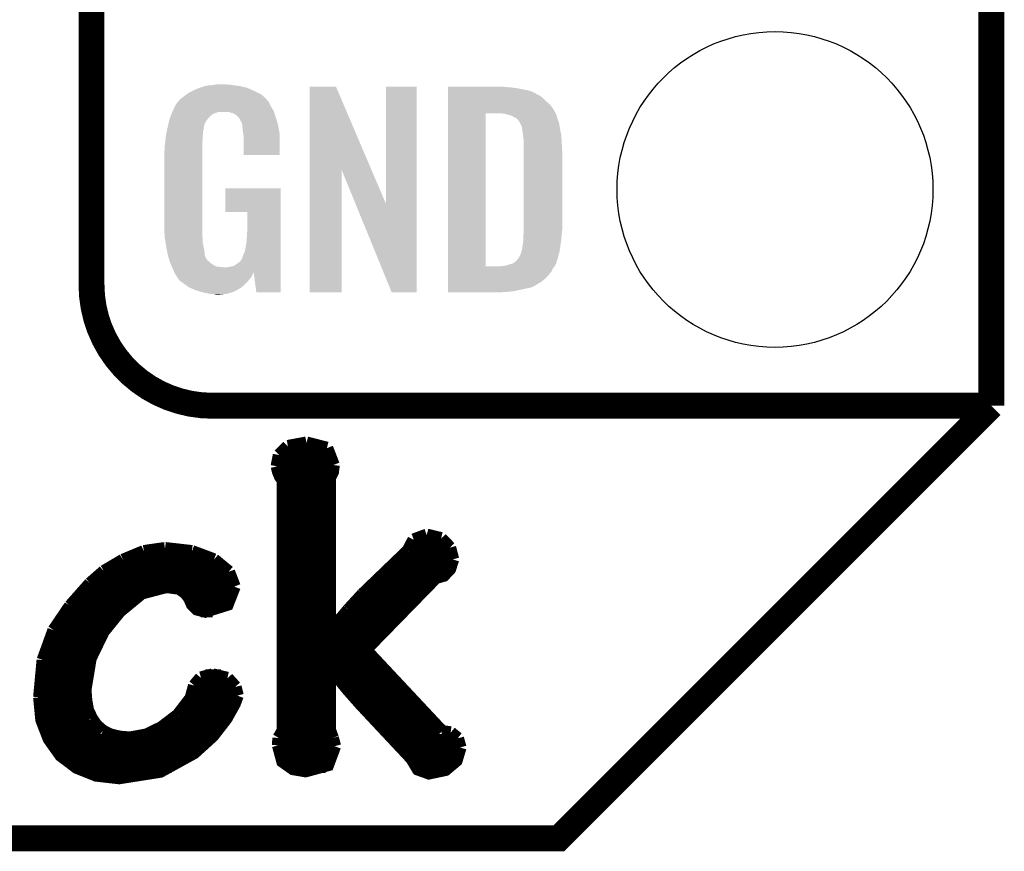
# Model space of a CAD drawing. Extents: x -0.05 to 0.95, y -0.15 to 2.1.
# Tile 11 of 35: x 0.73 to 0.95, y -0.15 to 0.04. Entities that reach past the tile are written whole.
import ezdxf

# ---------------------------------------------------------------- set-up
doc = ezdxf.new("R2010")
doc.units = 0
doc.layers.get('0').update_dxf_attribs({"linetype": 'CONTINUOUS'})
for name, color, linetype in [('HALL_CURRENT_24_V100_GKO', 5, 'CONTINUOUS'), ('HALL_CURRENT_24_V100_GTO', 14, 'CONTINUOUS'), ('HALL_CURRENT_24_V100_GTS', 12, 'CONTINUOUS')]:
    doc.layers.add(name, color=color, linetype=linetype)

# ---------------------------------------------------------------- blocks, each defined once
blk = doc.blocks.new('ROUND_39')
blk.add_circle((0, 0), 0.0365)

msp = doc.modelspace()

# ---------------------------------------------------------------- linework, layer by layer
at = {"layer": 'HALL_CURRENT_24_V100_GKO', "const_width": 0.006}
for points in [[(0.95, -0.05), (0.95, 2.01)], [(-0.05, -0.15), (0.85, -0.15), (0.95, -0.05)]]:
    msp.add_lwpolyline(points, dxfattribs=at)
at = {"layer": 'HALL_CURRENT_24_V100_GTO'}
for points, const_width in [([(0.742, -0.022), (0.742, 0.722)], 0.006), ([(0.77, -0.05), (0.95, -0.05)], 0.006), ([(0.8996, -0.05), (0.939, -0.05)], 0.006), ([(0.7854, -0.0614), (0.7874, -0.0594)], 0.003), ([(0.7874, -0.0594), (0.7917, -0.0586)], 0.003), ([(0.7917, -0.0586), (0.7964, -0.0598)], 0.003), ([(0.7964, -0.0598), (0.7979, -0.0637)], 0.003), ([(0.7849, -0.064), (0.7854, -0.0614)], 0.003), ([(0.7854, -0.0614), (0.7975, -0.0614)], 0.003), ([(0.7849, -0.064), (0.7852, -0.0652), (0.7857, -0.0664), (0.7863, -0.0672)], 0.003), ([(0.785, -0.0644), (0.7978, -0.0644)], 0.003), ([(0.797, -0.0667), (0.7977, -0.0653), (0.7979, -0.0637)], 0.003), ([(0.7863, -0.1251), (0.7863, -0.0672)], 0.003), ([(0.7863, -0.0674), (0.797, -0.0674)], 0.003), ([(0.797, -0.1021), (0.797, -0.0667)], 0.003), ([(0.7863, -0.0704), (0.797, -0.0704)], 0.003), ([(0.7863, -0.0734), (0.797, -0.0734)], 0.003), ([(0.7863, -0.0764), (0.797, -0.0764)], 0.003), ([(0.7863, -0.0794), (0.797, -0.0794)], 0.003), ([(0.8152, -0.0835), (0.8165, -0.081)], 0.003), ([(0.8165, -0.081), (0.8195, -0.0799)], 0.003), ([(0.8195, -0.0799), (0.8228, -0.0807)], 0.003), ([(0.8228, -0.0807), (0.8248, -0.0828)], 0.003), ([(0.7541, -0.0837), (0.7589, -0.083)], 0.003), ([(0.7589, -0.083), (0.759, -0.083)], 0.003), ([(0.759, -0.083), (0.7652, -0.0837)], 0.003), ([(0.7863, -0.0824), (0.797, -0.0824)], 0.003), ([(0.8154, -0.0824), (0.8246, -0.0824)], 0.003), ([(0.8248, -0.0828), (0.8255, -0.0855)], 0.003), ([(0.7449, -0.0883), (0.7493, -0.0857)], 0.003), ([(0.7493, -0.0857), (0.7541, -0.0837)], 0.003), ([(0.7498, -0.0854), (0.77, -0.0854)], 0.003), ([(0.7652, -0.0837), (0.7703, -0.0856)], 0.003), ([(0.7703, -0.0856), (0.7737, -0.0884)], 0.003), ([(0.7863, -0.0854), (0.797, -0.0854)], 0.003), ([(0.8047, -0.0936), (0.8152, -0.0835)], 0.003), ([(0.8053, -0.1064), (0.8216, -0.0897), (0.8234, -0.0892), (0.8248, -0.0877), (0.8255, -0.0855)], 0.003), ([(0.8132, -0.0854), (0.8255, -0.0854)], 0.003), ([(0.7417, -0.0911), (0.7449, -0.0883)], 0.003), ([(0.7448, -0.0884), (0.7737, -0.0884)], 0.003), ([(0.7737, -0.0884), (0.775, -0.0918)], 0.003), ([(0.7863, -0.0884), (0.797, -0.0884)], 0.003), ([(0.8101, -0.0884), (0.8244, -0.0884)], 0.003), ([(0.7371, -0.0963), (0.7417, -0.0911)], 0.003), ([(0.7405, -0.1157), (0.7417, -0.1084), (0.7447, -0.1022), (0.7485, -0.0975), (0.7536, -0.0933), (0.7593, -0.0918), (0.7623, -0.0922), (0.7638, -0.0933), (0.7647, -0.0945), (0.7653, -0.0959), (0.7664, -0.097), (0.7683, -0.0975), (0.7734, -0.0959), (0.775, -0.0918)], 0.003), ([(0.7415, -0.0914), (0.7749, -0.0914)], 0.003), ([(0.7863, -0.0914), (0.797, -0.0914)], 0.003), ([(0.807, -0.0914), (0.8199, -0.0914)], 0.003), ([(0.7387, -0.0944), (0.7519, -0.0944)], 0.003), ([(0.7646, -0.0944), (0.7744, -0.0944)], 0.003), ([(0.7863, -0.0944), (0.797, -0.0944)], 0.003), ([(0.8014, -0.0972), (0.8047, -0.0936)], 0.003), ([(0.804, -0.0944), (0.817, -0.0944)], 0.003), ([(0.7333, -0.1019), (0.7371, -0.0963)], 0.003), ([(0.7362, -0.0974), (0.7486, -0.0974)], 0.003), ([(0.7672, -0.0974), (0.77, -0.0974)], 0.003), ([(0.7863, -0.0974), (0.797, -0.0974)], 0.003), ([(0.7972, -0.1022), (0.8014, -0.0972)], 0.003), ([(0.8013, -0.0974), (0.8141, -0.0974)], 0.003), ([(0.7342, -0.1004), (0.746, -0.1004)], 0.003), ([(0.7863, -0.1004), (0.797, -0.1004)], 0.003), ([(0.7987, -0.1004), (0.8112, -0.1004)], 0.003), ([(0.7308, -0.1088), (0.7333, -0.1019)], 0.003), ([(0.7326, -0.1034), (0.744, -0.1034)], 0.003), ([(0.7863, -0.1034), (0.8082, -0.1034)], 0.003), ([(0.797, -0.1021), (0.7972, -0.1022)], 0.003), ([(0.7315, -0.1064), (0.7425, -0.1064)], 0.003), ([(0.7863, -0.1064), (0.8053, -0.1064)], 0.003), ([(0.8053, -0.1064), (0.823, -0.1253)], 0.003), ([(0.73, -0.1174), (0.7308, -0.1088)], 0.003), ([(0.7307, -0.1094), (0.7414, -0.1094)], 0.003), ([(0.7863, -0.1094), (0.8081, -0.1094)], 0.003), ([(0.797, -0.1249), (0.797, -0.1107), (0.7972, -0.1106), (0.8012, -0.1155), (0.8042, -0.1189), (0.816, -0.1315), (0.8175, -0.134), (0.82, -0.1349), (0.8238, -0.1341), (0.8263, -0.132), (0.8272, -0.129)], 0.003), ([(0.7302, -0.1124), (0.7407, -0.1124)], 0.003), ([(0.7658, -0.1147), (0.7673, -0.1129)], 0.003), ([(0.7673, -0.1129), (0.77, -0.1122)], 0.003), ([(0.7683, -0.1124), (0.7719, -0.1124)], 0.003), ([(0.77, -0.1122), (0.7734, -0.113)], 0.003), ([(0.7734, -0.113), (0.7752, -0.115)], 0.003), ([(0.7863, -0.1124), (0.797, -0.1124)], 0.003), ([(0.7986, -0.1124), (0.8109, -0.1124)], 0.003), ([(0.765, -0.1176), (0.7658, -0.1147)], 0.003), ([(0.7752, -0.115), (0.7757, -0.117)], 0.003), ([(0.73, -0.1154), (0.7405, -0.1154)], 0.003), ([(0.73, -0.1174), (0.7305, -0.1226), (0.7322, -0.127), (0.7349, -0.1308), (0.7386, -0.1336), (0.7431, -0.1354), (0.7484, -0.136), (0.7579, -0.1345), (0.7657, -0.1302), (0.77, -0.1263), (0.7731, -0.1223), (0.775, -0.1189), (0.7757, -0.117)], 0.003), ([(0.7405, -0.1157), (0.7407, -0.1182)], 0.003), ([(0.7656, -0.1154), (0.7753, -0.1154)], 0.003), ([(0.7863, -0.1154), (0.797, -0.1154)], 0.003), ([(0.8011, -0.1154), (0.8137, -0.1154)], 0.003), ([(0.73, -0.1184), (0.7407, -0.1184)], 0.003), ([(0.7407, -0.1182), (0.7411, -0.1204)], 0.003), ([(0.762, -0.1215), (0.765, -0.1176)], 0.003), ([(0.7645, -0.1184), (0.7752, -0.1184)], 0.003), ([(0.7863, -0.1184), (0.797, -0.1184)], 0.003), ([(0.8037, -0.1184), (0.8165, -0.1184)], 0.003), ([(0.7303, -0.1214), (0.7415, -0.1214)], 0.003), ([(0.7411, -0.1204), (0.742, -0.1223)], 0.003), ([(0.7582, -0.1244), (0.762, -0.1215)], 0.003), ([(0.7621, -0.1214), (0.7737, -0.1214)], 0.003), ([(0.7863, -0.1214), (0.797, -0.1214)], 0.003), ([(0.8065, -0.1214), (0.8193, -0.1214)], 0.003), ([(0.7311, -0.1244), (0.7436, -0.1244)], 0.003), ([(0.742, -0.1223), (0.7431, -0.1239)], 0.003), ([(0.7431, -0.1239), (0.7446, -0.1252)], 0.003), ([(0.7547, -0.1261), (0.7582, -0.1244)], 0.003), ([(0.7583, -0.1244), (0.7716, -0.1244)], 0.003), ([(0.7863, -0.1244), (0.797, -0.1244)], 0.003), ([(0.8093, -0.1244), (0.8221, -0.1244)], 0.003), ([(0.7446, -0.1252), (0.7464, -0.1261)], 0.003), ([(0.7464, -0.1261), (0.7485, -0.1266)], 0.003), ([(0.7485, -0.1266), (0.7509, -0.1268)], 0.003), ([(0.7509, -0.1268), (0.7547, -0.1261)], 0.003), ([(0.7853, -0.1268), (0.7863, -0.1251)], 0.003), ([(0.797, -0.1249), (0.7977, -0.1268)], 0.003), ([(0.823, -0.1253), (0.825, -0.1256)], 0.003), ([(0.825, -0.1256), (0.8266, -0.1269)], 0.003), ([(0.7324, -0.1274), (0.769, -0.1274)], 0.003), ([(0.7852, -0.1285), (0.7853, -0.1268)], 0.003), ([(0.7852, -0.1274), (0.798, -0.1274)], 0.003), ([(0.7852, -0.1285), (0.7862, -0.1322), (0.7886, -0.1339), (0.7915, -0.1344), (0.7966, -0.133), (0.7982, -0.1287)], 0.003), ([(0.7977, -0.1268), (0.7982, -0.1287)], 0.003), ([(0.8121, -0.1274), (0.8268, -0.1274)], 0.003), ([(0.8266, -0.1269), (0.8272, -0.129)], 0.003), ([(0.7346, -0.1304), (0.7654, -0.1304)], 0.003), ([(0.7854, -0.1304), (0.7981, -0.1304)], 0.003), ([(0.8149, -0.1304), (0.827, -0.1304)], 0.003), ([(0.7383, -0.1334), (0.7605, -0.1334)], 0.003), ([(0.7874, -0.1334), (0.7961, -0.1334)], 0.003), ([(0.8169, -0.1334), (0.825, -0.1334)], 0.003)]:
    msp.add_lwpolyline(points, dxfattribs=dict(at, const_width=const_width))
at = {"layer": 'HALL_CURRENT_24_V100_GTO', "const_width": 0.006}
msp.add_lwpolyline([(0.742, -0.022, 0.414214), (0.77, -0.05)], format="xyb", dxfattribs=at)
at = {"layer": 'HALL_CURRENT_24_V100_GTO'}
for points in [[(0.7644, 0.0223), (0.7654, 0.0228), (0.7806, 0.0223), (0.7796, 0.0228)], [(0.7654, 0.0228), (0.7658, 0.023), (0.7796, 0.0228), (0.77914, 0.023)], [(0.7658, 0.023), (0.7667, 0.0234), (0.77914, 0.023), (0.77823, 0.0234)], [(0.7667, 0.0234), (0.767, 0.0235), (0.77823, 0.0234), (0.778, 0.0235)], [(0.767, 0.0235), (0.7676, 0.0237), (0.778, 0.0235), (0.77715, 0.0237)], [(0.7676, 0.0237), (0.76827, 0.0239), (0.77715, 0.0237), (0.7763, 0.0239)], [(0.76827, 0.0239), (0.7686, 0.024), (0.7763, 0.0239), (0.77555, 0.024)], [(0.7686, 0.024), (0.7698, 0.0241), (0.77555, 0.024), (0.7748, 0.0241)], [(0.7698, 0.0241), (0.7704, 0.0242), (0.7748, 0.0241), (0.7742, 0.0242)], [(0.7704, 0.0242), (0.771, 0.0243), (0.7735, 0.0242), (0.7731, 0.0243)], [(0.7924, 0.00459), (0.7924, 0.0238), (0.80669, 0.00459), (0.7985, 0.0238)], [(0.7924, 0.0238), (0.7924, 0.0238), (0.7985, 0.0238), (0.7924, 0.0238)], [(0.8101, -0.00339), (0.8101, 0.0238), (0.8172, -0.00339), (0.8172, 0.0238)], [(0.8101, 0.0238), (0.8101, 0.0238), (0.8172, 0.0238), (0.8101, 0.0238)], [(0.8244, 0.0237), (0.8244, 0.0238), (0.8376, 0.0237), (0.8366, 0.0238)], [(0.8244, 0.0236), (0.8244, 0.0237), (0.8389, 0.0236), (0.8376, 0.0237)], [(0.8244, 0.0234), (0.8244, 0.0236), (0.8404, 0.0234), (0.8389, 0.0236)], [(0.8244, 0.0228), (0.8244, 0.0234), (0.8434, 0.0228), (0.8404, 0.0234)], [(0.8244, 0.0222), (0.8244, 0.0228), (0.8447, 0.0222), (0.8434, 0.0228)], [(0.7621, 0.0203), (0.76228, 0.0206), (0.7829, 0.0203), (0.7826, 0.0206)], [(0.76228, 0.0206), (0.7624, 0.0208), (0.7826, 0.0206), (0.7825, 0.0208)], [(0.7624, 0.0208), (0.7633, 0.0215), (0.7825, 0.0208), (0.7818, 0.0215)], [(0.7633, 0.0215), (0.76399, 0.022), (0.7818, 0.0215), (0.7812, 0.022)], [(0.76399, 0.022), (0.7644, 0.0223), (0.7812, 0.022), (0.7806, 0.0223)], [(0.8244, 0.0221), (0.8244, 0.0222), (0.8448, 0.0221), (0.8447, 0.0222)], [(0.8244, 0.0216), (0.8244, 0.0221), (0.8458, 0.0216), (0.8448, 0.0221)], [(0.8244, 0.021), (0.8244, 0.0216), (0.8465, 0.021), (0.8458, 0.0216)], [(0.8244, 0.0203), (0.8244, 0.021), (0.8472, 0.0203), (0.8465, 0.021)], [(0.76082, 0.0182), (0.7609, 0.0184), (0.7841, 0.0182), (0.78397, 0.0184)], [(0.7609, 0.0184), (0.7613, 0.0193), (0.78397, 0.0184), (0.7834, 0.0193)], [(0.7613, 0.0193), (0.7619, 0.0202), (0.7834, 0.0193), (0.783, 0.0202)], [(0.7619, 0.0202), (0.7619, 0.0203), (0.783, 0.0202), (0.7829, 0.0203)], [(0.8244, 0.0195), (0.8244, 0.0203), (0.8481, 0.0195), (0.8472, 0.0203)], [(0.8244, 0.0185), (0.8244, 0.0195), (0.8488, 0.0185), (0.8481, 0.0195)], [(0.8244, 0.0176), (0.8244, 0.0185), (0.84929, 0.0176), (0.8488, 0.0185)], [(0.75981, 0.0153), (0.76, 0.0161), (0.7682, 0.0153), (0.7687, 0.0161)], [(0.76, 0.0161), (0.7601, 0.0165), (0.7687, 0.0161), (0.76902, 0.0165)], [(0.7601, 0.0165), (0.76014, 0.0166), (0.76902, 0.0165), (0.7691, 0.0166)], [(0.76014, 0.0166), (0.76039, 0.0172), (0.7691, 0.0166), (0.7697, 0.0172)], [(0.76039, 0.0172), (0.76052, 0.0175), (0.7697, 0.0172), (0.7702, 0.0175)], [(0.76052, 0.0175), (0.76069, 0.0179), (0.7702, 0.0175), (0.7713, 0.0179)], [(0.76069, 0.0179), (0.76082, 0.0182), (0.7842, 0.0179), (0.7841, 0.0182)], [(0.76069, 0.0179), (0.76069, 0.0179), (0.7713, 0.0179), (0.7738, 0.0179)], [(0.7744, 0.0177), (0.7738, 0.0179), (0.78427, 0.0177), (0.7842, 0.0179)], [(0.7748, 0.0176), (0.7744, 0.0177), (0.7843, 0.0176), (0.78427, 0.0177)], [(0.7754, 0.0172), (0.7748, 0.0176), (0.78443, 0.0172), (0.7843, 0.0176)], [(0.7756, 0.0171), (0.7754, 0.0172), (0.78447, 0.0171), (0.78443, 0.0172)], [(0.77594, 0.0167), (0.7756, 0.0171), (0.7846, 0.0167), (0.78447, 0.0171)], [(0.7762, 0.0164), (0.77594, 0.0167), (0.78469, 0.0164), (0.7846, 0.0167)], [(0.7766, 0.0156), (0.7762, 0.0164), (0.78492, 0.0156), (0.78469, 0.0164)], [(0.8244, -0.0178), (0.8244, 0.0176), (0.8331, -0.0178), (0.8331, 0.0176)], [(0.8375, 0.0175), (0.8367, 0.0176), (0.84935, 0.0175), (0.84929, 0.0176)], [(0.83785, 0.0174), (0.8375, 0.0175), (0.8494, 0.0174), (0.84935, 0.0175)], [(0.8382, 0.0173), (0.83785, 0.0174), (0.84945, 0.0173), (0.8494, 0.0174)], [(0.8387, 0.0172), (0.8382, 0.0173), (0.8495, 0.0172), (0.84945, 0.0173)], [(0.8392, 0.017), (0.8387, 0.0172), (0.84955, 0.017), (0.8495, 0.0172)], [(0.8395, 0.0168), (0.8392, 0.017), (0.8496, 0.0168), (0.84955, 0.017)], [(0.8397, 0.0167), (0.8395, 0.0168), (0.84963, 0.0167), (0.8496, 0.0168)], [(0.8402, 0.0165), (0.8398, 0.0167), (0.84969, 0.0165), (0.84963, 0.0167)], [(0.8406, 0.0161), (0.8402, 0.0165), (0.8498, 0.0161), (0.84969, 0.0165)], [(0.8411, 0.0153), (0.8406, 0.0161), (0.85007, 0.0153), (0.8498, 0.0161)], [(0.75941, 0.0135), (0.75949, 0.0139), (0.7678, 0.0135), (0.7679, 0.0139)], [(0.75949, 0.0139), (0.75956, 0.0142), (0.7679, 0.0139), (0.7679, 0.0142)], [(0.75956, 0.0142), (0.7596, 0.0144), (0.7679, 0.0142), (0.76795, 0.0144)], [(0.7596, 0.0144), (0.75981, 0.0153), (0.76795, 0.0144), (0.7682, 0.0153)], [(0.7768, 0.0153), (0.7766, 0.0156), (0.78501, 0.0153), (0.78492, 0.0156)], [(0.7768, 0.015), (0.7768, 0.0153), (0.7851, 0.015), (0.78501, 0.0153)], [(0.7769, 0.0148), (0.7768, 0.015), (0.78514, 0.0148), (0.7851, 0.015)], [(0.7769, 0.0142), (0.7769, 0.0148), (0.78525, 0.0142), (0.78514, 0.0148)], [(0.777, 0.0134), (0.7769, 0.0142), (0.7854, 0.0134), (0.78525, 0.0142)], [(0.84115, 0.0152), (0.8411, 0.0153), (0.8501, 0.0152), (0.85007, 0.0153)], [(0.8413, 0.0149), (0.84115, 0.0152), (0.85015, 0.0149), (0.8501, 0.0152)], [(0.8414, 0.0146), (0.8413, 0.0149), (0.8502, 0.0146), (0.85015, 0.0149)], [(0.8415, 0.0144), (0.8414, 0.0146), (0.85023, 0.0144), (0.8502, 0.0146)], [(0.8415, 0.0143), (0.8415, 0.0144), (0.85025, 0.0143), (0.85023, 0.0144)], [(0.84155, 0.014), (0.8415, 0.0143), (0.8503, 0.014), (0.85025, 0.0143)], [(0.8416, 0.0137), (0.84155, 0.014), (0.85036, 0.0137), (0.8503, 0.014)], [(0.84175, 0.0125), (0.8416, 0.0137), (0.8506, 0.0125), (0.85036, 0.0137)], [(0.75902, 0.0108), (0.75912, 0.0117), (0.7676, 0.0108), (0.7677, 0.0117)], [(0.75912, 0.0117), (0.75919, 0.0124), (0.7677, 0.0117), (0.7677, 0.0124)], [(0.75919, 0.0124), (0.7592, 0.0125), (0.7677, 0.0124), (0.76772, 0.0125)], [(0.7592, 0.0125), (0.75931, 0.013), (0.76772, 0.0125), (0.7678, 0.013)], [(0.75931, 0.013), (0.75941, 0.0135), (0.7678, 0.013), (0.7678, 0.0135)], [(0.77708, 0.0129), (0.777, 0.0134), (0.7855, 0.0129), (0.7854, 0.0134)], [(0.7772, 0.0121), (0.77708, 0.0129), (0.7855, 0.0121), (0.7855, 0.0129)], [(0.7772, 0.008), (0.7772, 0.0121), (0.7855, 0.008), (0.7855, 0.0121)], [(0.8419, 0.0113), (0.84175, 0.0125), (0.85067, 0.0113), (0.8506, 0.0125)], [(0.7588, 0.0086), (0.7589, 0.0092), (0.7676, 0.0086), (0.7676, 0.0092)], [(0.7589, 0.0099), (0.759, 0.0106), (0.7676, 0.0099), (0.7676, 0.0106)], [(0.7589, 0.0092), (0.7589, 0.0099), (0.7676, 0.0092), (0.7676, 0.0099)], [(0.759, 0.0106), (0.75902, 0.0108), (0.7676, 0.0106), (0.7676, 0.0108)], [(0.8419, 0.0108), (0.8419, 0.0113), (0.8507, 0.0108), (0.85067, 0.0113)], [(0.8419, 0.009), (0.8419, 0.0108), (0.8508, 0.009), (0.8507, 0.0108)], [(0.7588, -0.0081), (0.7588, 0.0086), (0.7676, -0.0081), (0.7676, 0.0086)], [(0.8419, -0.0093), (0.8419, 0.009), (0.8508, -0.0093), (0.8508, 0.009)], [(0.7924, -0.0238), (0.7924, 0.00459), (0.7998, -0.0238), (0.7998, 0.00459)], [(0.80306, -0.00339), (0.7998, 0.00459), (0.8101, -0.00339), (0.80669, 0.00459)], [(0.7729, -0.0052), (0.7729, 0.0003), (0.7857, -0.0052), (0.7857, 0.0003)], [(0.7729, 0.0003), (0.7729, 0.0003), (0.7857, 0.0003), (0.7729, 0.0003)], [(0.8114, -0.0238), (0.80306, -0.00339), (0.8172, -0.0238), (0.8172, -0.00339)], [(0.778, -0.0096), (0.778, -0.0052), (0.7857, -0.0096), (0.7857, -0.0052)], [(0.75889, -0.0106), (0.7588, -0.0081), (0.7676, -0.0106), (0.7676, -0.0081)], [(0.7589, -0.0109), (0.75889, -0.0106), (0.76764, -0.0109), (0.7676, -0.0106)], [(0.75898, -0.0114), (0.7589, -0.0109), (0.7677, -0.0114), (0.76764, -0.0109)], [(0.7778, -0.0124), (0.7779, -0.0111), (0.7857, -0.0124), (0.7857, -0.0111)], [(0.7779, -0.0111), (0.778, -0.0096), (0.7857, -0.0111), (0.7857, -0.0096)], [(0.8418, -0.011), (0.84186, -0.0103), (0.85064, -0.011), (0.8507, -0.0103)], [(0.8418, -0.0115), (0.8418, -0.011), (0.8506, -0.0115), (0.85064, -0.011)], [(0.84186, -0.0103), (0.8419, -0.0099), (0.8507, -0.0103), (0.85074, -0.0099)], [(0.8419, -0.0099), (0.8419, -0.0093), (0.85074, -0.0099), (0.8508, -0.0093)], [(0.75912, -0.0123), (0.75898, -0.0114), (0.7677, -0.0123), (0.7677, -0.0114)], [(0.75927, -0.0132), (0.75912, -0.0123), (0.7679, -0.0132), (0.7677, -0.0123)], [(0.7593, -0.0134), (0.75927, -0.0132), (0.76794, -0.0134), (0.7679, -0.0132)], [(0.75946, -0.0142), (0.7593, -0.0134), (0.7681, -0.0142), (0.76794, -0.0134)], [(0.7774, -0.0144), (0.7776, -0.0135), (0.7857, -0.0144), (0.7857, -0.0135)], [(0.7776, -0.0135), (0.7778, -0.0124), (0.7857, -0.0135), (0.7857, -0.0124)], [(0.8415, -0.0139), (0.8416, -0.0136), (0.85026, -0.0139), (0.8503, -0.0136)], [(0.8416, -0.0132), (0.8417, -0.0127), (0.85036, -0.0132), (0.85043, -0.0127)], [(0.8416, -0.0136), (0.8416, -0.0132), (0.8503, -0.0136), (0.85036, -0.0132)], [(0.8417, -0.0127), (0.8418, -0.0119), (0.85043, -0.0127), (0.85054, -0.0119)], [(0.8418, -0.0119), (0.8418, -0.0115), (0.85054, -0.0119), (0.8506, -0.0115)], [(0.75968, -0.0153), (0.75946, -0.0142), (0.7682, -0.0153), (0.7681, -0.0142)], [(0.7597, -0.0154), (0.75968, -0.0153), (0.76825, -0.0154), (0.7682, -0.0153)], [(0.75991, -0.0161), (0.7597, -0.0154), (0.7686, -0.0161), (0.76825, -0.0154)], [(0.7768, -0.016), (0.7769, -0.0159), (0.7857, -0.016), (0.7857, -0.0159)], [(0.7769, -0.0156), (0.7771, -0.0151), (0.7857, -0.0156), (0.7857, -0.0151)], [(0.7769, -0.0159), (0.7769, -0.0156), (0.7857, -0.0159), (0.7857, -0.0156)], [(0.7771, -0.0151), (0.7774, -0.0144), (0.7857, -0.0151), (0.7857, -0.0144)], [(0.8406, -0.016), (0.84072, -0.0158), (0.84974, -0.016), (0.8498, -0.0158)], [(0.84072, -0.0158), (0.8411, -0.0152), (0.8498, -0.0158), (0.84996, -0.0152)], [(0.8411, -0.0152), (0.8414, -0.0143), (0.84996, -0.0152), (0.8502, -0.0143)], [(0.8414, -0.0143), (0.8415, -0.014), (0.8502, -0.0143), (0.85024, -0.014)], [(0.8415, -0.014), (0.8415, -0.0139), (0.85024, -0.014), (0.85026, -0.0139)], [(0.75994, -0.0162), (0.75991, -0.0161), (0.7687, -0.0162), (0.7686, -0.0161)], [(0.76, -0.0164), (0.75994, -0.0162), (0.7688, -0.0164), (0.7687, -0.0162)], [(0.76011, -0.0167), (0.76, -0.0164), (0.7692, -0.0167), (0.7688, -0.0164)], [(0.76023, -0.017), (0.76011, -0.0167), (0.7695, -0.017), (0.7692, -0.0167)], [(0.7603, -0.0172), (0.76023, -0.017), (0.7698, -0.0172), (0.7695, -0.017)], [(0.76039, -0.0174), (0.7603, -0.0172), (0.7701, -0.0174), (0.7698, -0.0172)], [(0.76056, -0.0178), (0.76039, -0.0174), (0.7708, -0.0178), (0.7701, -0.0174)], [(0.7606, -0.0179), (0.76056, -0.0178), (0.7717, -0.0179), (0.7708, -0.0178)], [(0.76065, -0.018), (0.7606, -0.0179), (0.7727, -0.018), (0.7717, -0.0179)], [(0.7609, -0.0185), (0.76065, -0.018), (0.7857, -0.0185), (0.7857, -0.018)], [(0.7732, -0.018), (0.7737, -0.0179), (0.7857, -0.018), (0.7857, -0.0179)], [(0.7737, -0.0179), (0.7744, -0.0178), (0.7857, -0.0179), (0.7857, -0.0178)], [(0.7744, -0.0178), (0.775, -0.0176), (0.7857, -0.0178), (0.7857, -0.0176)], [(0.775, -0.0176), (0.7756, -0.0172), (0.7857, -0.0176), (0.7857, -0.0172)], [(0.7756, -0.0172), (0.7763, -0.0167), (0.7857, -0.0172), (0.7857, -0.0167)], [(0.7763, -0.0167), (0.7768, -0.016), (0.7857, -0.0167), (0.7857, -0.016)], [(0.8244, -0.0182), (0.8244, -0.0178), (0.8487, -0.0182), (0.84902, -0.0178)], [(0.8244, -0.0178), (0.8244, -0.0178), (0.8362, -0.0178), (0.8331, -0.0178)], [(0.8244, -0.019), (0.8244, -0.0182), (0.8483, -0.019), (0.8487, -0.0182)], [(0.8362, -0.0178), (0.8368, -0.0177), (0.84902, -0.0178), (0.8491, -0.0177)], [(0.8373, -0.0177), (0.8394, -0.0171), (0.8491, -0.0177), (0.8494, -0.0171)], [(0.8394, -0.0171), (0.8399, -0.0167), (0.8494, -0.0171), (0.84952, -0.0167)], [(0.84, -0.0167), (0.8401, -0.0166), (0.84952, -0.0167), (0.84955, -0.0166)], [(0.8401, -0.0166), (0.8406, -0.016), (0.84955, -0.0166), (0.84974, -0.016)], [(0.7611, -0.0191), (0.7609, -0.0185), (0.7857, -0.0191), (0.7857, -0.0185)], [(0.76115, -0.0192), (0.7611, -0.0191), (0.7857, -0.0192), (0.7857, -0.0191)], [(0.7612, -0.0193), (0.76115, -0.0192), (0.7794, -0.0193), (0.7795, -0.0192)], [(0.7613, -0.0195), (0.7612, -0.0193), (0.77931, -0.0195), (0.7794, -0.0193)], [(0.76163, -0.02), (0.7613, -0.0195), (0.7791, -0.02), (0.77931, -0.0195)], [(0.7617, -0.0201), (0.76163, -0.02), (0.77902, -0.0201), (0.7791, -0.02)], [(0.7618, -0.0202), (0.7617, -0.0201), (0.77895, -0.0202), (0.77902, -0.0201)], [(0.7618, -0.0203), (0.7618, -0.0202), (0.77887, -0.0203), (0.77895, -0.0202)], [(0.76216, -0.0208), (0.7618, -0.0203), (0.7785, -0.0208), (0.77887, -0.0203)], [(0.7801, -0.0238), (0.7795, -0.0192), (0.7857, -0.0238), (0.7857, -0.0192)], [(0.8244, -0.0206), (0.8244, -0.019), (0.8469, -0.0206), (0.8483, -0.019)], [(0.7623, -0.021), (0.76216, -0.0208), (0.77832, -0.021), (0.7785, -0.0208)], [(0.7631, -0.0216), (0.7623, -0.021), (0.77779, -0.0216), (0.77832, -0.021)], [(0.76324, -0.0217), (0.7631, -0.0216), (0.7777, -0.0217), (0.77779, -0.0216)], [(0.7645, -0.0226), (0.76324, -0.0217), (0.77671, -0.0226), (0.7777, -0.0217)], [(0.76473, -0.0227), (0.7645, -0.0226), (0.7766, -0.0227), (0.77671, -0.0226)], [(0.7661, -0.0233), (0.76473, -0.0227), (0.77555, -0.0233), (0.7766, -0.0227)], [(0.8244, -0.0214), (0.8244, -0.0206), (0.8459, -0.0214), (0.8469, -0.0206)], [(0.8244, -0.0221), (0.8244, -0.0214), (0.8447, -0.0221), (0.8459, -0.0214)], [(0.8244, -0.0222), (0.8244, -0.0221), (0.8446, -0.0222), (0.8447, -0.0221)], [(0.8244, -0.0224), (0.8244, -0.0222), (0.8442, -0.0224), (0.8446, -0.0222)], [(0.8244, -0.0227), (0.8244, -0.0224), (0.8435, -0.0227), (0.8442, -0.0224)], [(0.8244, -0.0229), (0.8244, -0.0227), (0.8424, -0.0229), (0.8435, -0.0227)], [(0.76678, -0.0235), (0.7661, -0.0233), (0.7752, -0.0235), (0.77555, -0.0233)], [(0.7678, -0.0238), (0.76678, -0.0235), (0.77435, -0.0238), (0.7752, -0.0235)], [(0.7692, -0.0241), (0.7678, -0.0238), (0.7735, -0.0241), (0.77435, -0.0238)], [(0.7698, -0.0242), (0.7692, -0.0241), (0.7725, -0.0242), (0.7735, -0.0241)], [(0.7708, -0.0243), (0.7704, -0.0242), (0.7715, -0.0243), (0.7725, -0.0242)], [(0.8244, -0.0232), (0.8244, -0.0229), (0.8411, -0.0232), (0.8424, -0.0229)], [(0.8244, -0.0235), (0.8244, -0.0232), (0.8397, -0.0235), (0.8411, -0.0232)], [(0.8244, -0.0237), (0.8244, -0.0235), (0.8379, -0.0237), (0.8397, -0.0235)], [(0.8244, -0.0238), (0.8244, -0.0237), (0.83602, -0.0238), (0.8379, -0.0237)], [(0.836, -0.0238), (0.8244, -0.0238), (0.836, -0.0238), (0.83602, -0.0238)]]:
    msp.add_solid(points, dxfattribs=at)

# ---------------------------------------------------------------- block references
at = {"layer": 'HALL_CURRENT_24_V100_GTS'}
msp.add_blockref('ROUND_39', (0.9, 0), dxfattribs=at)

doc.saveas('drawing.dxf')
